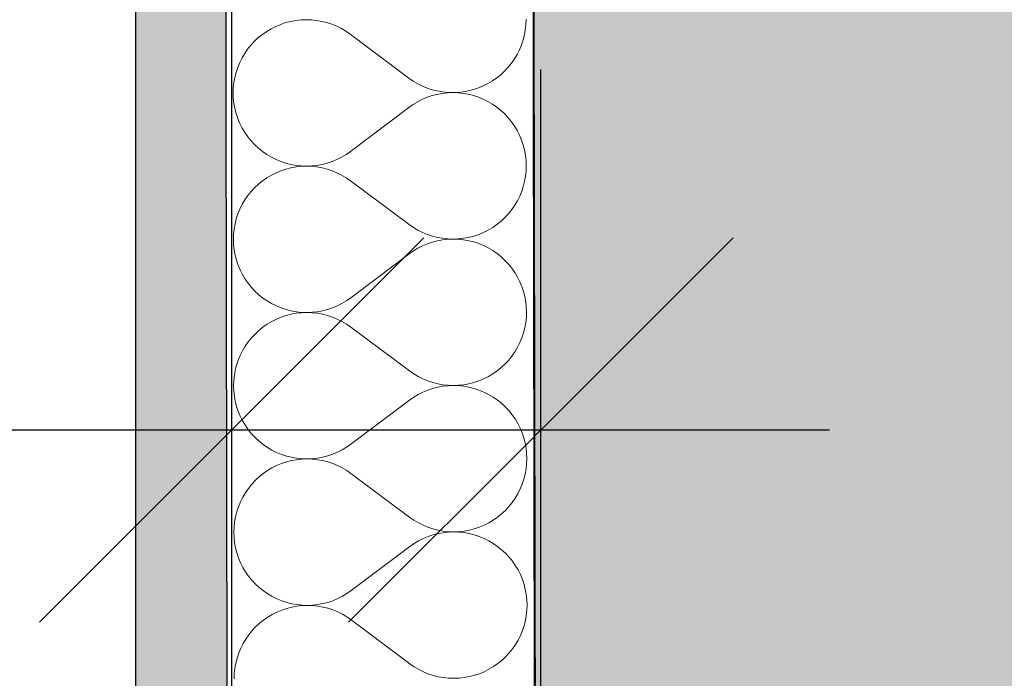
# Model space of a CAD drawing. Header units: millimetres. Extents: x -28761 to 4793, y -4271 to 20239.
# Tile 177 of 256: x -11242 to -10730, y 10838 to 11180. Entities that reach past the tile are written whole.
import ezdxf

# ---------------------------------------------------------------- set-up
doc = ezdxf.new("R2010")
doc.units = ezdxf.units.MM
doc.header["$MEASUREMENT"] = 0
doc.linetypes.add('Wipeout_Contour', pattern=[1000, 0, -1000])
for name, color, linetype in [('5._POHLED ZÁPADNÍ_1_Konstrukce - nenosné', 7, 'Continuous'), ('5._POHLED ZÁPADNÍ_1_Konstrukce - nosné', 7, 'Continuous'), ('5._POHLED ZÁPADNÍ_1_Nové_Konstrukce - nosné', 7, 'Continuous'), ('5._POHLED ZÁPADNÍ_1_Nové_Kóty - SP', 7, 'Continuous'), ('5._POHLED ZÁPADNÍ_1_Nové_Výplně – Řezové', 7, 'Continuous'), ('5._POHLED ZÁPADNÍ_1_Nové_VÝTAH VAR 1', 7, 'Continuous'), ('5._POHLED ZÁPADNÍ_1_Výplně – Řezové', 7, 'Continuous')]:
    doc.layers.add(name, color=color, linetype=linetype)

# ---------------------------------------------------------------- blocks, each defined once
blk = doc.blocks.new('*X35', base_point=(-30186.65, -6515.26))
at = {"layer": '5._POHLED ZÁPADNÍ_1_Nové_Výplně – Řezové', "color": 21, "linetype": 'Continuous', "lineweight": 20, "true_color": 0xffaaaa}
for p, q in [((-11105.93, 11177.93), (-11108.44, 11176.89)), ((-11103.35, 11178.8), (-11105.93, 11177.93)), ((-11100.71, 11179.47), (-11103.35, 11178.8)), ((-11098.03, 11179.96), (-11100.71, 11179.47)), ((-11095.33, 11180.25), (-11098.03, 11179.96)), ((-11092.61, 11180.35), (-11095.33, 11180.25)), ((-11089.89, 11180.26), (-11092.61, 11180.35)), ((-11087.19, 11179.97), (-11089.89, 11180.26)), ((-11084.51, 11179.49), (-11087.19, 11179.97)), ((-11081.87, 11178.82), (-11084.51, 11179.49)), ((-11079.29, 11177.96), (-11081.87, 11178.82)), ((-11076.78, 11176.93), (-11079.29, 11177.96)), ((-10978.73, 11175.13), (-10978.44, 11177.84)), ((-10978.44, 11177.84), (-10978.35, 11180.56)), ((-11115.44, 11172.72), (-11117.56, 11171.01)), ((-11113.21, 11174.28), (-11115.44, 11172.72)), ((-11110.87, 11175.67), (-11113.21, 11174.28)), ((-11108.44, 11176.89), (-11110.87, 11175.67)), ((-11074.34, 11175.71), (-11076.78, 11176.93)), ((-11072, 11174.32), (-11074.34, 11175.71)), ((-11069.76, 11172.77), (-11072, 11174.32)), ((-11069.76, 11172.77), (-11039.25, 11149.97)), ((-10979.88, 11169.82), (-10979.21, 11172.45)), ((-10979.21, 11172.45), (-10978.73, 11175.13)), ((-11119.54, 11169.16), (-11121.4, 11167.16)), ((-11117.56, 11171.01), (-11119.54, 11169.16)), ((-10981.77, 11164.72), (-10980.73, 11167.23)), ((-10980.73, 11167.23), (-10979.88, 11169.82)), ((-11124.65, 11162.8), (-11126.03, 11160.46)), ((-11123.1, 11165.04), (-11124.65, 11162.8)), ((-11121.4, 11167.16), (-11123.1, 11165.04)), ((-10984.37, 11159.94), (-10982.98, 11162.28)), ((-10982.98, 11162.28), (-10981.77, 11164.72)), ((-11127.25, 11158.03), (-11128.28, 11155.51)), ((-11126.03, 11160.46), (-11127.25, 11158.03)), ((-10987.62, 11155.58), (-10985.91, 11157.7)), ((-10985.91, 11157.7), (-10984.37, 11159.94)), ((-11129.14, 11152.93), (-11129.81, 11150.29)), ((-11128.28, 11155.51), (-11129.14, 11152.93)), ((-10991.46, 11151.73), (-10989.47, 11153.59)), ((-10989.47, 11153.59), (-10987.62, 11155.58)), ((-11130.28, 11147.61), (-11130.57, 11144.91)), ((-11129.81, 11150.29), (-11130.28, 11147.61)), ((-11039.25, 11149.97), (-11037.01, 11148.42)), ((-11037.01, 11148.42), (-11034.67, 11147.04)), ((-11034.67, 11147.04), (-11032.24, 11145.82)), ((-11000.57, 11145.86), (-10998.14, 11147.08)), ((-10998.14, 11147.08), (-10995.81, 11148.47)), ((-10995.81, 11148.47), (-10993.57, 11150.02)), ((-10993.57, 11150.02), (-10991.46, 11151.73)), ((-11130.57, 11144.91), (-11130.66, 11142.19)), ((-11130.66, 11142.19), (-11130.56, 11139.47)), ((-11032.24, 11145.82), (-11029.72, 11144.78)), ((-11029.72, 11144.78), (-11027.14, 11143.93)), ((-11027.14, 11143.93), (-11024.5, 11143.26)), ((-11024.5, 11143.26), (-11021.83, 11142.77)), ((-11021.82, 11141.99), (-11024.5, 11141.5)), ((-11021.83, 11142.77), (-11019.12, 11142.49)), ((-11019.12, 11142.29), (-11021.82, 11141.99)), ((-11019.12, 11142.49), (-11016.4, 11142.39)), ((-11016.4, 11142.39), (-11019.12, 11142.29)), ((-11016.4, 11142.39), (-11013.68, 11142.49)), ((-11013.68, 11142.3), (-11016.4, 11142.39)), ((-11013.68, 11142.49), (-11010.98, 11142.79)), ((-11010.98, 11142.02), (-11013.68, 11142.3)), ((-11010.98, 11142.79), (-11008.3, 11143.27)), ((-11008.3, 11141.54), (-11010.98, 11142.02)), ((-11008.3, 11143.27), (-11005.67, 11143.95)), ((-11005.67, 11143.95), (-11003.09, 11144.81)), ((-11003.09, 11144.81), (-11000.57, 11145.86)), ((-11130.56, 11139.47), (-11130.27, 11136.77)), ((-11130.27, 11136.77), (-11129.78, 11134.09)), ((-11034.65, 11137.69), (-11036.99, 11136.29)), ((-11032.22, 11138.91), (-11034.65, 11137.69)), ((-11029.71, 11139.96), (-11032.22, 11138.91)), ((-11027.13, 11140.82), (-11029.71, 11139.96)), ((-11024.5, 11141.5), (-11027.13, 11140.82)), ((-11005.66, 11140.87), (-11008.3, 11141.54)), ((-11003.08, 11140.02), (-11005.66, 11140.87)), ((-11000.56, 11138.99), (-11003.08, 11140.02)), ((-10998.13, 11137.77), (-11000.56, 11138.99)), ((-10995.78, 11136.39), (-10998.13, 11137.77)), ((-11129.78, 11134.09), (-11129.1, 11131.46)), ((-11129.1, 11131.46), (-11128.24, 11128.88)), ((-11069.66, 11111.82), (-11039.22, 11134.73)), ((-11036.99, 11136.29), (-11039.22, 11134.73)), ((-10993.55, 11134.84), (-10995.78, 11136.39)), ((-10991.42, 11133.14), (-10993.55, 11134.84)), ((-10989.43, 11131.29), (-10991.42, 11133.14)), ((-11128.24, 11128.88), (-11127.19, 11126.37)), ((-11127.19, 11126.37), (-11125.97, 11123.93)), ((-10987.57, 11129.3), (-10989.43, 11131.29)), ((-10985.86, 11127.19), (-10987.57, 11129.3)), ((-10984.3, 11124.96), (-10985.86, 11127.19)), ((-11125.97, 11123.93), (-11124.57, 11121.6)), ((-11124.57, 11121.6), (-11123.02, 11119.37)), ((-10982.91, 11122.62), (-10984.3, 11124.96)), ((-10981.69, 11120.19), (-10982.91, 11122.62)), ((-11123.02, 11119.37), (-11121.31, 11117.25)), ((-11121.31, 11117.25), (-11119.45, 11115.26)), ((-10980.64, 11117.68), (-10981.69, 11120.19)), ((-10979.78, 11115.1), (-10980.64, 11117.68)), ((-11119.45, 11115.26), (-11117.45, 11113.41)), ((-11117.45, 11113.41), (-11115.33, 11111.71)), ((-11115.33, 11111.71), (-11113.09, 11110.17)), ((-11071.89, 11110.26), (-11069.66, 11111.82)), ((-10979.1, 11112.46), (-10979.78, 11115.1)), ((-10978.61, 11109.79), (-10979.1, 11112.46)), ((-11113.09, 11110.17), (-11110.75, 11108.78)), ((-11110.75, 11108.78), (-11108.32, 11107.57)), ((-11108.32, 11107.57), (-11105.8, 11106.53)), ((-11105.8, 11106.53), (-11103.22, 11105.68)), ((-11081.74, 11105.73), (-11079.16, 11106.6)), ((-11079.16, 11106.6), (-11076.65, 11107.65)), ((-11076.65, 11107.65), (-11074.22, 11108.87)), ((-11074.22, 11108.87), (-11071.89, 11110.26)), ((-10978.32, 11107.08), (-10978.61, 11109.79)), ((-10978.21, 11104.37), (-10978.32, 11107.08)), ((-11108.3, 11100.7), (-11110.73, 11099.48)), ((-11105.79, 11101.74), (-11108.3, 11100.7)), ((-11103.21, 11102.61), (-11105.79, 11101.74)), ((-11103.22, 11105.68), (-11100.58, 11105.01)), ((-11100.58, 11103.28), (-11103.21, 11102.61)), ((-11100.58, 11105.01), (-11097.9, 11104.54)), ((-11097.9, 11103.77), (-11100.58, 11103.28)), ((-11097.9, 11104.54), (-11095.19, 11104.25)), ((-11095.19, 11104.06), (-11097.9, 11103.77)), ((-11095.19, 11104.25), (-11092.48, 11104.16)), ((-11092.48, 11104.16), (-11095.19, 11104.06)), ((-11092.48, 11104.16), (-11089.76, 11104.27)), ((-11089.76, 11104.07), (-11092.48, 11104.16)), ((-11089.76, 11104.27), (-11087.05, 11104.56)), ((-11087.05, 11103.78), (-11089.76, 11104.07)), ((-11087.05, 11104.56), (-11084.38, 11105.05)), ((-11084.37, 11103.3), (-11087.05, 11103.78)), ((-11084.38, 11105.05), (-11081.74, 11105.73)), ((-11081.74, 11102.63), (-11084.37, 11103.3)), ((-11079.16, 11101.77), (-11081.74, 11102.63)), ((-11076.64, 11100.74), (-11079.16, 11101.77)), ((-11074.21, 11099.52), (-11076.64, 11100.74)), ((-10978.59, 11098.94), (-10978.31, 11101.65)), ((-10978.31, 11101.65), (-10978.21, 11104.37)), ((-11115.3, 11096.53), (-11117.42, 11094.82)), ((-11113.07, 11098.09), (-11115.3, 11096.53)), ((-11110.73, 11099.48), (-11113.07, 11098.09)), ((-11071.87, 11098.13), (-11074.21, 11099.52)), ((-11069.63, 11096.58), (-11071.87, 11098.13)), ((-11069.63, 11096.58), (-11039.11, 11073.78)), ((-10979.74, 11093.63), (-10979.07, 11096.26)), ((-10979.07, 11096.26), (-10978.59, 11098.94)), ((-11121.26, 11090.97), (-11122.96, 11088.85)), ((-11119.41, 11092.97), (-11121.26, 11090.97)), ((-11117.42, 11094.82), (-11119.41, 11092.97)), ((-10981.63, 11088.53), (-10980.59, 11091.04)), ((-10980.59, 11091.04), (-10979.74, 11093.63)), ((-11124.51, 11086.61), (-11125.9, 11084.27)), ((-11122.96, 11088.85), (-11124.51, 11086.61)), ((-10984.23, 11083.75), (-10982.85, 11086.09)), ((-10982.85, 11086.09), (-10981.63, 11088.53)), ((-11127.11, 11081.84), (-11128.15, 11079.32)), ((-11125.9, 11084.27), (-11127.11, 11081.84)), ((-10987.48, 11079.39), (-10985.78, 11081.51)), ((-10985.78, 11081.51), (-10984.23, 11083.75)), ((-11129, 11076.74), (-11129.67, 11074.1)), ((-11128.15, 11079.32), (-11129, 11076.74)), ((-10993.44, 11073.83), (-10991.32, 11075.54)), ((-10991.32, 11075.54), (-10989.33, 11077.4)), ((-10989.33, 11077.4), (-10987.48, 11079.39)), ((-11130.15, 11071.42), (-11130.44, 11068.72)), ((-11129.67, 11074.1), (-11130.15, 11071.42)), ((-11039.11, 11073.78), (-11036.88, 11072.23)), ((-11036.88, 11072.23), (-11034.54, 11070.85)), ((-11034.54, 11070.85), (-11032.1, 11069.63)), ((-11000.44, 11069.67), (-10998.01, 11070.89)), ((-10998.01, 11070.89), (-10995.67, 11072.28)), ((-10995.67, 11072.28), (-10993.44, 11073.83)), ((-11130.44, 11068.72), (-11130.53, 11066)), ((-11130.53, 11066), (-11130.43, 11063.28)), ((-11032.1, 11069.63), (-11029.59, 11068.59)), ((-11029.59, 11068.59), (-11027.01, 11067.73)), ((-11027.01, 11067.73), (-11024.37, 11067.06)), ((-11024.37, 11065.31), (-11027, 11064.63)), ((-11024.37, 11067.06), (-11021.69, 11066.58)), ((-11021.69, 11065.8), (-11024.37, 11065.31)), ((-11021.69, 11066.58), (-11018.99, 11066.3)), ((-11018.99, 11066.1), (-11021.69, 11065.8)), ((-11018.99, 11066.3), (-11016.27, 11066.2)), ((-11016.27, 11066.2), (-11018.99, 11066.1)), ((-11016.27, 11066.2), (-11013.55, 11066.3)), ((-11013.55, 11066.11), (-11016.27, 11066.2)), ((-11013.55, 11066.3), (-11010.84, 11066.6)), ((-11010.84, 11065.83), (-11013.55, 11066.11)), ((-11010.84, 11066.6), (-11008.17, 11067.08)), ((-11008.16, 11065.35), (-11010.84, 11065.83)), ((-11008.17, 11067.08), (-11005.53, 11067.76)), ((-11005.53, 11064.68), (-11008.16, 11065.35)), ((-11005.53, 11067.76), (-11002.95, 11068.62)), ((-11002.95, 11068.62), (-11000.44, 11069.67)), ((-11130.43, 11063.28), (-11130.13, 11060.58)), ((-11130.13, 11060.58), (-11129.64, 11057.9)), ((-11036.86, 11060.1), (-11039.09, 11058.54)), ((-11034.52, 11061.5), (-11036.86, 11060.1)), ((-11032.09, 11062.72), (-11034.52, 11061.5)), ((-11029.58, 11063.77), (-11032.09, 11062.72)), ((-11027, 11064.63), (-11029.58, 11063.77)), ((-11002.94, 11063.83), (-11005.53, 11064.68)), ((-11000.43, 11062.8), (-11002.94, 11063.83)), ((-10997.99, 11061.58), (-11000.43, 11062.8)), ((-10995.65, 11060.2), (-10997.99, 11061.58)), ((-10993.41, 11058.65), (-10995.65, 11060.2)), ((-11129.64, 11057.9), (-11128.96, 11055.27)), ((-11128.96, 11055.27), (-11128.1, 11052.69)), ((-11069.52, 11035.63), (-11039.09, 11058.54)), ((-10991.29, 11056.95), (-10993.41, 11058.65)), ((-10989.29, 11055.1), (-10991.29, 11056.95)), ((-10987.44, 11053.11), (-10989.29, 11055.1)), ((-11128.1, 11052.69), (-11127.05, 11050.17)), ((-11127.05, 11050.17), (-11125.83, 11047.74)), ((-10985.72, 11051), (-10987.44, 11053.11)), ((-10984.17, 11048.77), (-10985.72, 11051)), ((-11125.83, 11047.74), (-11124.44, 11045.41)), ((-11124.44, 11045.41), (-11122.88, 11043.18)), ((-10982.78, 11046.43), (-10984.17, 11048.77)), ((-10981.55, 11044), (-10982.78, 11046.43)), ((-11122.88, 11043.18), (-11121.17, 11041.06)), ((-11121.17, 11041.06), (-11119.31, 11039.07)), ((-10980.51, 11041.49), (-10981.55, 11044)), ((-10979.64, 11038.91), (-10980.51, 11041.49)), ((-11119.31, 11039.07), (-11117.32, 11037.22)), ((-11117.32, 11037.22), (-11115.2, 11035.52)), ((-11115.2, 11035.52), (-11112.96, 11033.98)), ((-11071.75, 11034.07), (-11069.52, 11035.63)), ((-10978.97, 11036.27), (-10979.64, 11038.91)), ((-10978.48, 11033.6), (-10978.97, 11036.27)), ((-11112.96, 11033.98), (-11110.62, 11032.59)), ((-11110.62, 11032.59), (-11108.18, 11031.38)), ((-11108.18, 11031.38), (-11105.66, 11030.34)), ((-11105.66, 11030.34), (-11103.08, 11029.49)), ((-11103.08, 11029.49), (-11100.44, 11028.82)), ((-11084.24, 11028.86), (-11081.61, 11029.54)), ((-11081.61, 11029.54), (-11079.03, 11030.41)), ((-11079.03, 11030.41), (-11076.52, 11031.46)), ((-11076.52, 11031.46), (-11074.09, 11032.68)), ((-11074.09, 11032.68), (-11071.75, 11034.07)), ((-10978.18, 11030.89), (-10978.48, 11033.6)), ((-10978.08, 11028.18), (-10978.18, 11030.89)), ((-11108.17, 11024.51), (-11110.6, 11023.29)), ((-11105.66, 11025.55), (-11108.17, 11024.51)), ((-11103.08, 11026.42), (-11105.66, 11025.55)), ((-11100.44, 11027.09), (-11103.08, 11026.42)), ((-11100.44, 11028.82), (-11097.77, 11028.35)), ((-11097.76, 11027.58), (-11100.44, 11027.09)), ((-11097.77, 11028.35), (-11095.06, 11028.06)), ((-11095.06, 11027.87), (-11097.76, 11027.58)), ((-11095.06, 11028.06), (-11092.34, 11027.97)), ((-11092.34, 11027.97), (-11095.06, 11027.87)), ((-11092.34, 11027.97), (-11089.62, 11028.08)), ((-11089.62, 11027.88), (-11092.34, 11027.97)), ((-11089.62, 11028.08), (-11086.92, 11028.37)), ((-11086.92, 11027.59), (-11089.62, 11027.88)), ((-11086.92, 11028.37), (-11084.24, 11028.86)), ((-11084.24, 11027.11), (-11086.92, 11027.59)), ((-11081.6, 11026.44), (-11084.24, 11027.11)), ((-11079.02, 11025.58), (-11081.6, 11026.44)), ((-11076.51, 11024.55), (-11079.02, 11025.58)), ((-11074.07, 11023.33), (-11076.51, 11024.55)), ((-10978.46, 11022.75), (-10978.17, 11025.46)), ((-10978.17, 11025.46), (-10978.08, 11028.18)), ((-11115.17, 11020.34), (-11117.29, 11018.63)), ((-11112.94, 11021.9), (-11115.17, 11020.34)), ((-11110.6, 11023.29), (-11112.94, 11021.9)), ((-11071.73, 11021.94), (-11074.07, 11023.33)), ((-11069.49, 11020.39), (-11071.73, 11021.94)), ((-11069.49, 11020.39), (-11038.98, 10997.59)), ((-10979.6, 11017.44), (-10978.94, 11020.07)), ((-10978.94, 11020.07), (-10978.46, 11022.75)), ((-11121.13, 11014.78), (-11122.83, 11012.66)), ((-11119.27, 11016.78), (-11121.13, 11014.78)), ((-11117.29, 11018.63), (-11119.27, 11016.78)), ((-10981.5, 11012.34), (-10980.46, 11014.85)), ((-10980.46, 11014.85), (-10979.6, 11017.44)), ((-11124.38, 11010.42), (-11125.76, 11008.08)), ((-11122.83, 11012.66), (-11124.38, 11010.42)), ((-10984.1, 11007.56), (-10982.71, 11009.9)), ((-10982.71, 11009.9), (-10981.5, 11012.34)), ((-11126.98, 11005.65), (-11128.01, 11003.13)), ((-11125.76, 11008.08), (-11126.98, 11005.65)), ((-10987.35, 11003.2), (-10985.64, 11005.32)), ((-10985.64, 11005.32), (-10984.1, 11007.56)), ((-11128.87, 11000.55), (-11129.54, 10997.91)), ((-11128.01, 11003.13), (-11128.87, 11000.55)), ((-10993.3, 10997.64), (-10991.19, 10999.35)), ((-10991.19, 10999.35), (-10989.2, 11001.21)), ((-10989.2, 11001.21), (-10987.35, 11003.2)), ((-11130.01, 10995.23), (-11130.3, 10992.53)), ((-11129.54, 10997.91), (-11130.01, 10995.23)), ((-11038.98, 10997.59), (-11036.74, 10996.04)), ((-11036.74, 10996.04), (-11034.4, 10994.66)), ((-11034.4, 10994.66), (-11031.97, 10993.44)), ((-11031.97, 10993.44), (-11029.45, 10992.4)), ((-11002.82, 10992.43), (-11000.3, 10993.48)), ((-11000.3, 10993.48), (-10997.87, 10994.7)), ((-10997.87, 10994.7), (-10995.54, 10996.09)), ((-10995.54, 10996.09), (-10993.3, 10997.64)), ((-11130.3, 10992.53), (-11130.39, 10989.81)), ((-11130.39, 10989.81), (-11130.29, 10987.09)), ((-11029.45, 10992.4), (-11026.87, 10991.54)), ((-11026.86, 10988.44), (-11029.44, 10987.58)), ((-11026.87, 10991.54), (-11024.23, 10990.87)), ((-11024.23, 10989.12), (-11026.86, 10988.44)), ((-11024.23, 10990.87), (-11021.56, 10990.39)), ((-11021.55, 10989.61), (-11024.23, 10989.12)), ((-11021.56, 10990.39), (-11018.85, 10990.11)), ((-11018.85, 10989.91), (-11021.55, 10989.61)), ((-11018.85, 10990.11), (-11016.13, 10990.01)), ((-11016.13, 10990.01), (-11018.85, 10989.91)), ((-11016.13, 10990.01), (-11013.41, 10990.11)), ((-11013.41, 10989.92), (-11016.13, 10990.01)), ((-11013.41, 10990.11), (-11010.71, 10990.41)), ((-11010.71, 10989.64), (-11013.41, 10989.92)), ((-11010.71, 10990.41), (-11008.03, 10990.89)), ((-11008.03, 10989.16), (-11010.71, 10989.64)), ((-11008.03, 10990.89), (-11005.4, 10991.57)), ((-11005.39, 10988.49), (-11008.03, 10989.16)), ((-11005.4, 10991.57), (-11002.82, 10992.43)), ((-11002.81, 10987.64), (-11005.39, 10988.49)), ((-11130.29, 10987.09), (-11130, 10984.39)), ((-11130, 10984.39), (-11129.51, 10981.71)), ((-11036.72, 10983.91), (-11038.95, 10982.35)), ((-11034.38, 10985.3), (-11036.72, 10983.91)), ((-11031.95, 10986.53), (-11034.38, 10985.3)), ((-11029.44, 10987.58), (-11031.95, 10986.53)), ((-11000.29, 10986.61), (-11002.81, 10987.64)), ((-10997.86, 10985.39), (-11000.29, 10986.61)), ((-10995.51, 10984.01), (-10997.86, 10985.39)), ((-10993.28, 10982.46), (-10995.51, 10984.01)), ((-11129.51, 10981.71), (-11128.83, 10979.08)), ((-11128.83, 10979.08), (-11127.97, 10976.5)), ((-11069.39, 10959.44), (-11038.95, 10982.35)), ((-10991.15, 10980.76), (-10993.28, 10982.46)), ((-10989.16, 10978.91), (-10991.15, 10980.76)), ((-10987.3, 10976.92), (-10989.16, 10978.91)), ((-11127.97, 10976.5), (-11126.92, 10973.98)), ((-11126.92, 10973.98), (-11125.7, 10971.55)), ((-10985.59, 10974.81), (-10987.3, 10976.92)), ((-10984.03, 10972.58), (-10985.59, 10974.81)), ((-11125.7, 10971.55), (-11124.3, 10969.22)), ((-11124.3, 10969.22), (-11122.75, 10966.99)), ((-10982.64, 10970.24), (-10984.03, 10972.58)), ((-10981.42, 10967.81), (-10982.64, 10970.24)), ((-10980.37, 10965.3), (-10981.42, 10967.81)), ((-11122.75, 10966.99), (-11121.04, 10964.87)), ((-11121.04, 10964.87), (-11119.18, 10962.88)), ((-11119.18, 10962.88), (-11117.18, 10961.03)), ((-10979.51, 10962.72), (-10980.37, 10965.3)), ((-10978.83, 10960.08), (-10979.51, 10962.72)), ((-11117.18, 10961.03), (-11115.06, 10959.33)), ((-11115.06, 10959.33), (-11112.82, 10957.78)), ((-11112.82, 10957.78), (-11110.48, 10956.4)), ((-11073.95, 10956.49), (-11071.62, 10957.88)), ((-11071.62, 10957.88), (-11069.39, 10959.44)), ((-10978.34, 10957.41), (-10978.83, 10960.08)), ((-10978.05, 10954.7), (-10978.34, 10957.41)), ((-11110.48, 10956.4), (-11108.05, 10955.19)), ((-11108.05, 10955.19), (-11105.53, 10954.15)), ((-11105.53, 10954.15), (-11102.95, 10953.3)), ((-11102.95, 10953.3), (-11100.31, 10952.63)), ((-11100.31, 10952.63), (-11097.63, 10952.16)), ((-11089.49, 10951.89), (-11086.78, 10952.18)), ((-11086.78, 10952.18), (-11084.11, 10952.67)), ((-11084.11, 10952.67), (-11081.47, 10953.35)), ((-11081.47, 10953.35), (-11078.89, 10954.22)), ((-11078.89, 10954.22), (-11076.38, 10955.27)), ((-11076.38, 10955.27), (-11073.95, 10956.49)), ((-10977.94, 10951.98), (-10978.05, 10954.7)), ((-11110.46, 10947.1), (-11112.8, 10945.71)), ((-11108.03, 10948.32), (-11110.46, 10947.1)), ((-11105.52, 10949.36), (-11108.03, 10948.32)), ((-11102.94, 10950.23), (-11105.52, 10949.36)), ((-11100.31, 10950.9), (-11102.94, 10950.23)), ((-11097.63, 10951.39), (-11100.31, 10950.9)), ((-11097.63, 10952.16), (-11094.92, 10951.87)), ((-11094.92, 10951.68), (-11097.63, 10951.39)), ((-11094.92, 10951.87), (-11092.21, 10951.78)), ((-11092.21, 10951.78), (-11094.92, 10951.68)), ((-11092.21, 10951.78), (-11089.49, 10951.89)), ((-11089.49, 10951.69), (-11092.21, 10951.78)), ((-11086.78, 10951.4), (-11089.49, 10951.69)), ((-11084.1, 10950.92), (-11086.78, 10951.4)), ((-11081.47, 10950.25), (-11084.1, 10950.92)), ((-11078.88, 10949.39), (-11081.47, 10950.25)), ((-11076.37, 10948.35), (-11078.88, 10949.39)), ((-11073.94, 10947.14), (-11076.37, 10948.35)), ((-11071.6, 10945.75), (-11073.94, 10947.14)), ((-10978.32, 10946.56), (-10978.04, 10949.27)), ((-10978.04, 10949.27), (-10977.94, 10951.98)), ((-11117.15, 10942.44), (-11119.14, 10940.59)), ((-11115.03, 10944.15), (-11117.15, 10942.44)), ((-11112.8, 10945.71), (-11115.03, 10944.15)), ((-11069.36, 10944.2), (-11071.6, 10945.75)), ((-11069.36, 10944.2), (-11038.84, 10921.4)), ((-10979.47, 10941.25), (-10978.8, 10943.88)), ((-10978.8, 10943.88), (-10978.32, 10946.56)), ((-11120.99, 10938.59), (-11122.69, 10936.47)), ((-11119.14, 10940.59), (-11120.99, 10938.59)), ((-10981.36, 10936.15), (-10980.32, 10938.66)), ((-10980.32, 10938.66), (-10979.47, 10941.25)), ((-11125.63, 10931.89), (-11126.84, 10929.46)), ((-11124.24, 10934.23), (-11125.63, 10931.89)), ((-11122.69, 10936.47), (-11124.24, 10934.23)), ((-10983.96, 10931.37), (-10982.58, 10933.71)), ((-10982.58, 10933.71), (-10981.36, 10936.15)), ((-11127.88, 10926.94), (-11128.73, 10924.36)), ((-11126.84, 10929.46), (-11127.88, 10926.94)), ((-10989.06, 10925.02), (-10987.21, 10927.01)), ((-10987.21, 10927.01), (-10985.51, 10929.13)), ((-10985.51, 10929.13), (-10983.96, 10931.37)), ((-11129.4, 10921.72), (-11129.88, 10919.04)), ((-11128.73, 10924.36), (-11129.4, 10921.72)), ((-10995.4, 10919.9), (-10993.17, 10921.45)), ((-10993.17, 10921.45), (-10991.05, 10923.16)), ((-10991.05, 10923.16), (-10989.06, 10925.02)), ((-11130.17, 10916.34), (-11130.26, 10913.62)), ((-11129.88, 10919.04), (-11130.17, 10916.34)), ((-11038.84, 10921.4), (-11036.61, 10919.85)), ((-11036.61, 10919.85), (-11034.27, 10918.46)), ((-11034.27, 10918.46), (-11031.83, 10917.25)), ((-11031.83, 10917.25), (-11029.32, 10916.21)), ((-11002.68, 10916.24), (-11000.17, 10917.29)), ((-11000.17, 10917.29), (-10997.74, 10918.51)), ((-10997.74, 10918.51), (-10995.4, 10919.9)), ((-11130.26, 10913.62), (-11130.16, 10910.9)), ((-11029.31, 10911.39), (-11031.82, 10910.34)), ((-11029.32, 10916.21), (-11026.74, 10915.35)), ((-11026.73, 10912.25), (-11029.31, 10911.39)), ((-11026.74, 10915.35), (-11024.1, 10914.68)), ((-11024.1, 10912.93), (-11026.73, 10912.25)), ((-11024.1, 10914.68), (-11021.42, 10914.2)), ((-11021.42, 10913.42), (-11024.1, 10912.93)), ((-11021.42, 10914.2), (-11018.72, 10913.92)), ((-11018.72, 10913.72), (-11021.42, 10913.42)), ((-11018.72, 10913.92), (-11016, 10913.82)), ((-11016, 10913.82), (-11018.72, 10913.72)), ((-11016, 10913.82), (-11013.28, 10913.92)), ((-11013.28, 10913.73), (-11016, 10913.82)), ((-11013.28, 10913.92), (-11010.57, 10914.22)), ((-11010.57, 10913.45), (-11013.28, 10913.73)), ((-11010.57, 10914.22), (-11007.9, 10914.7)), ((-11007.89, 10912.97), (-11010.57, 10913.45)), ((-11007.9, 10914.7), (-11005.26, 10915.38)), ((-11005.26, 10912.3), (-11007.89, 10912.97)), ((-11005.26, 10915.38), (-11002.68, 10916.24)), ((-11002.67, 10911.45), (-11005.26, 10912.3)), ((-11000.16, 10910.41), (-11002.67, 10911.45)), ((-11130.16, 10910.9), (-11129.86, 10908.2)), ((-11129.86, 10908.2), (-11129.37, 10905.52)), ((-11069.25, 10883.25), (-11038.82, 10906.16)), ((-11036.59, 10907.72), (-11038.82, 10906.16)), ((-11034.25, 10909.11), (-11036.59, 10907.72)), ((-11031.82, 10910.34), (-11034.25, 10909.11)), ((-10997.72, 10909.2), (-11000.16, 10910.41)), ((-10995.38, 10907.82), (-10997.72, 10909.2)), ((-10993.14, 10906.27), (-10995.38, 10907.82)), ((-10991.02, 10904.57), (-10993.14, 10906.27)), ((-11129.37, 10905.52), (-11128.69, 10902.89)), ((-11128.69, 10902.89), (-11127.83, 10900.31)), ((-10989.02, 10902.72), (-10991.02, 10904.57)), ((-10987.17, 10900.73), (-10989.02, 10902.72)), ((-11127.83, 10900.31), (-11126.78, 10897.79)), ((-11126.78, 10897.79), (-11125.56, 10895.36)), ((-10985.45, 10898.62), (-10987.17, 10900.73)), ((-10983.9, 10896.39), (-10985.45, 10898.62)), ((-10982.51, 10894.05), (-10983.9, 10896.39)), ((-11125.56, 10895.36), (-11124.17, 10893.03)), ((-11124.17, 10893.03), (-11122.61, 10890.8)), ((-11122.61, 10890.8), (-11120.9, 10888.68)), ((-10981.28, 10891.62), (-10982.51, 10894.05)), ((-10980.24, 10889.11), (-10981.28, 10891.62)), ((-11120.9, 10888.68), (-11119.04, 10886.69)), ((-11119.04, 10886.69), (-11117.05, 10884.84)), ((-10979.37, 10886.53), (-10980.24, 10889.11)), ((-10978.7, 10883.89), (-10979.37, 10886.53)), ((-11117.05, 10884.84), (-11114.93, 10883.14)), ((-11114.93, 10883.14), (-11112.69, 10881.59)), ((-11112.69, 10881.59), (-11110.35, 10880.21)), ((-11073.82, 10880.3), (-11071.48, 10881.69)), ((-11071.48, 10881.69), (-11069.25, 10883.25)), ((-10978.21, 10881.22), (-10978.7, 10883.89)), ((-10977.91, 10878.51), (-10978.21, 10881.22)), ((-11110.35, 10880.21), (-11107.91, 10879)), ((-11107.91, 10879), (-11105.39, 10877.96)), ((-11105.39, 10877.96), (-11102.81, 10877.11)), ((-11102.81, 10877.11), (-11100.17, 10876.44)), ((-11100.17, 10876.44), (-11097.5, 10875.97)), ((-11097.5, 10875.97), (-11094.79, 10875.68)), ((-11094.79, 10875.49), (-11097.49, 10875.2)), ((-11094.79, 10875.68), (-11092.07, 10875.59)), ((-11092.07, 10875.59), (-11094.79, 10875.49)), ((-11092.07, 10875.59), (-11089.35, 10875.7)), ((-11089.35, 10875.5), (-11092.07, 10875.59)), ((-11089.35, 10875.7), (-11086.65, 10875.99)), ((-11086.65, 10875.21), (-11089.35, 10875.5)), ((-11086.65, 10875.99), (-11083.97, 10876.48)), ((-11083.97, 10876.48), (-11081.34, 10877.16)), ((-11081.34, 10877.16), (-11078.76, 10878.03)), ((-11078.76, 10878.03), (-11076.25, 10879.08)), ((-11076.25, 10879.08), (-11073.82, 10880.3)), ((-10977.81, 10875.79), (-10977.91, 10878.51)), ((-10977.9, 10873.08), (-10977.81, 10875.79)), ((-11110.33, 10870.91), (-11112.67, 10869.52)), ((-11107.9, 10872.13), (-11110.33, 10870.91)), ((-11105.39, 10873.17), (-11107.9, 10872.13)), ((-11102.81, 10874.04), (-11105.39, 10873.17)), ((-11100.17, 10874.71), (-11102.81, 10874.04)), ((-11097.49, 10875.2), (-11100.17, 10874.71)), ((-11083.97, 10874.73), (-11086.65, 10875.21)), ((-11081.33, 10874.06), (-11083.97, 10874.73)), ((-11078.75, 10873.2), (-11081.33, 10874.06)), ((-11076.24, 10872.16), (-11078.75, 10873.2)), ((-11073.8, 10870.95), (-11076.24, 10872.16)), ((-11071.46, 10869.56), (-11073.8, 10870.95)), ((-10978.67, 10867.69), (-10978.19, 10870.37)), ((-10978.19, 10870.37), (-10977.9, 10873.08)), ((-11117.02, 10866.25), (-11119, 10864.39)), ((-11114.9, 10867.96), (-11117.02, 10866.25)), ((-11112.67, 10869.52), (-11114.9, 10867.96)), ((-11069.22, 10868.01), (-11071.46, 10869.56)), ((-11069.22, 10868.01), (-11038.71, 10845.21)), ((-10979.33, 10865.05), (-10978.67, 10867.69)), ((-11122.56, 10860.28), (-11124.11, 10858.04)), ((-11120.85, 10862.4), (-11122.56, 10860.28)), ((-11119, 10864.39), (-11120.85, 10862.4)), ((-10981.23, 10859.96), (-10980.19, 10862.47)), ((-10980.19, 10862.47), (-10979.33, 10865.05)), ((-11125.49, 10855.7), (-11126.71, 10853.27)), ((-11124.11, 10858.04), (-11125.49, 10855.7)), ((-10985.37, 10852.94), (-10983.83, 10855.18)), ((-10983.83, 10855.18), (-10982.44, 10857.52)), ((-10982.44, 10857.52), (-10981.23, 10859.96)), ((-11127.74, 10850.75), (-11128.6, 10848.17)), ((-11126.71, 10853.27), (-11127.74, 10850.75)), ((-10988.93, 10848.83), (-10987.08, 10850.82)), ((-10987.08, 10850.82), (-10985.37, 10852.94)), ((-11129.27, 10845.53), (-11129.74, 10842.85)), ((-11128.6, 10848.17), (-11129.27, 10845.53)), ((-11038.71, 10845.21), (-11036.47, 10843.66)), ((-10995.27, 10843.71), (-10993.03, 10845.26)), ((-10993.03, 10845.26), (-10990.92, 10846.97)), ((-10990.92, 10846.97), (-10988.93, 10848.83)), ((-11130.03, 10840.15), (-11130.12, 10837.43)), ((-11129.74, 10842.85), (-11130.03, 10840.15)), ((-11036.47, 10843.66), (-11034.13, 10842.27)), ((-11034.13, 10842.27), (-11031.7, 10841.06)), ((-11031.7, 10841.06), (-11029.18, 10840.02)), ((-11029.18, 10840.02), (-11026.6, 10839.16)), ((-11005.13, 10839.19), (-11002.55, 10840.05)), ((-11002.55, 10840.05), (-11000.03, 10841.09)), ((-11000.03, 10841.09), (-10997.6, 10842.32)), ((-10997.6, 10842.32), (-10995.27, 10843.71)), ((-11026.6, 10839.16), (-11023.96, 10838.49)), ((-11023.96, 10838.49), (-11021.29, 10838.01)), ((-11021.29, 10838.01), (-11018.58, 10837.73)), ((-11018.58, 10837.73), (-11015.86, 10837.63)), ((-11015.86, 10837.63), (-11013.14, 10837.73)), ((-11013.14, 10837.73), (-11010.44, 10838.03)), ((-11010.44, 10838.03), (-11007.76, 10838.51)), ((-11007.76, 10838.51), (-11005.13, 10839.19))]:
    blk.add_line(p, q, dxfattribs=at)

msp = doc.modelspace()

# ---------------------------------------------------------------- hatches: boundary and pattern name
at = {"layer": '5._POHLED ZÁPADNÍ_1_Nové_Výplně – Řezové', "linetype": 'Continuous', "lineweight": 0, "true_color": 0x3f2a2a}
msp.add_hatch(color=19, dxfattribs=at).paths.add_polyline_path([(-11131.41, 9414.66), (-11131.41, 11544.66), (-11181.41, 11494.66), (-11181.41, 9464.66)])
at = {"layer": '5._POHLED ZÁPADNÍ_1_Výplně – Řezové', "linetype": 'Continuous', "lineweight": 13}
msp.add_hatch(color=254, dxfattribs=at).paths.add_polyline_path([(-10975.39, 11649.47), (-10972.8, 10236.14), (-10522.8, 10236.97), (-10525.39, 11650.3)])

# ---------------------------------------------------------------- linework, layer by layer
at = {"layer": '5._POHLED ZÁPADNÍ_1_Konstrukce - nosné', "color": 7, "linetype": 'Continuous', "lineweight": 50, "flags": 128}
msp.add_lwpolyline([(-10975.39, 11649.47), (-10972.8, 10236.14)], dxfattribs=at)
at = {"layer": '5._POHLED ZÁPADNÍ_1_Nové_VÝTAH VAR 1', "color": 1, "linetype": 'Continuous', "lineweight": 25}
for p, q in [((-11131.41, 9414.66), (-11131.41, 11544.66)), ((-11181.41, 11494.66), (-11181.41, 9464.66))]:
    msp.add_line(p, q, dxfattribs=at)

# ---------------------------------------------------------------- next in the draw order: wipeouts: each hides what was drawn before it
at = {"color": 254, "linetype": 'Wipeout_Contour', "lineweight": 0, "ltscale": 61244.139872}
msp.add_wipeout([(-10976.06, 12036.28), (-11136.06, 12036), (-11130.75, 9041.74), (-10970.75, 9042.03)], dxfattribs=at).dxf.layer = '5._POHLED ZÁPADNÍ_1_Nové_Výplně – Řezové'

# ---------------------------------------------------------------- next in the draw order: linework, layer by layer
at = {"layer": '5._POHLED ZÁPADNÍ_1_Nové_Konstrukce - nosné', "color": 1, "linetype": 'Continuous', "lineweight": 25, "flags": 128}
for points in [[(-11136.06, 12036), (-11130.75, 9041.74)], [(-10970.75, 9042.03), (-10976.06, 12036.28)]]:
    msp.add_lwpolyline(points, dxfattribs=at)
at = {"layer": '5._POHLED ZÁPADNÍ_1_Nové_Kóty - SP', "color": 1, "linetype": 'Continuous', "lineweight": 25}
for p, q in [((-11131.41, 10779.42), (-11131.41, 11266.92)), ((-10970.58, 10666.92), (-10970.58, 11154.42)), ((-11231.41, 10866.92), (-11031.41, 11066.92)), ((-10870.58, 11066.92), (-11070.58, 10866.92)), ((-12781.99, 10966.92), (-11131.41, 10966.92)), ((-11131.41, 10966.92), (-10970.58, 10966.92)), ((-10970.58, 10966.92), (-10820.58, 10966.92))]:
    msp.add_line(p, q, dxfattribs=at)

# ---------------------------------------------------------------- next in the draw order: block references
at = {"layer": '5._POHLED ZÁPADNÍ_1_Konstrukce - nenosné', "color": 9, "linetype": 'Continuous', "lineweight": 13}
msp.add_blockref('*X35', (-30186.65, -6515.26), dxfattribs=at)

doc.saveas('drawing.dxf')
